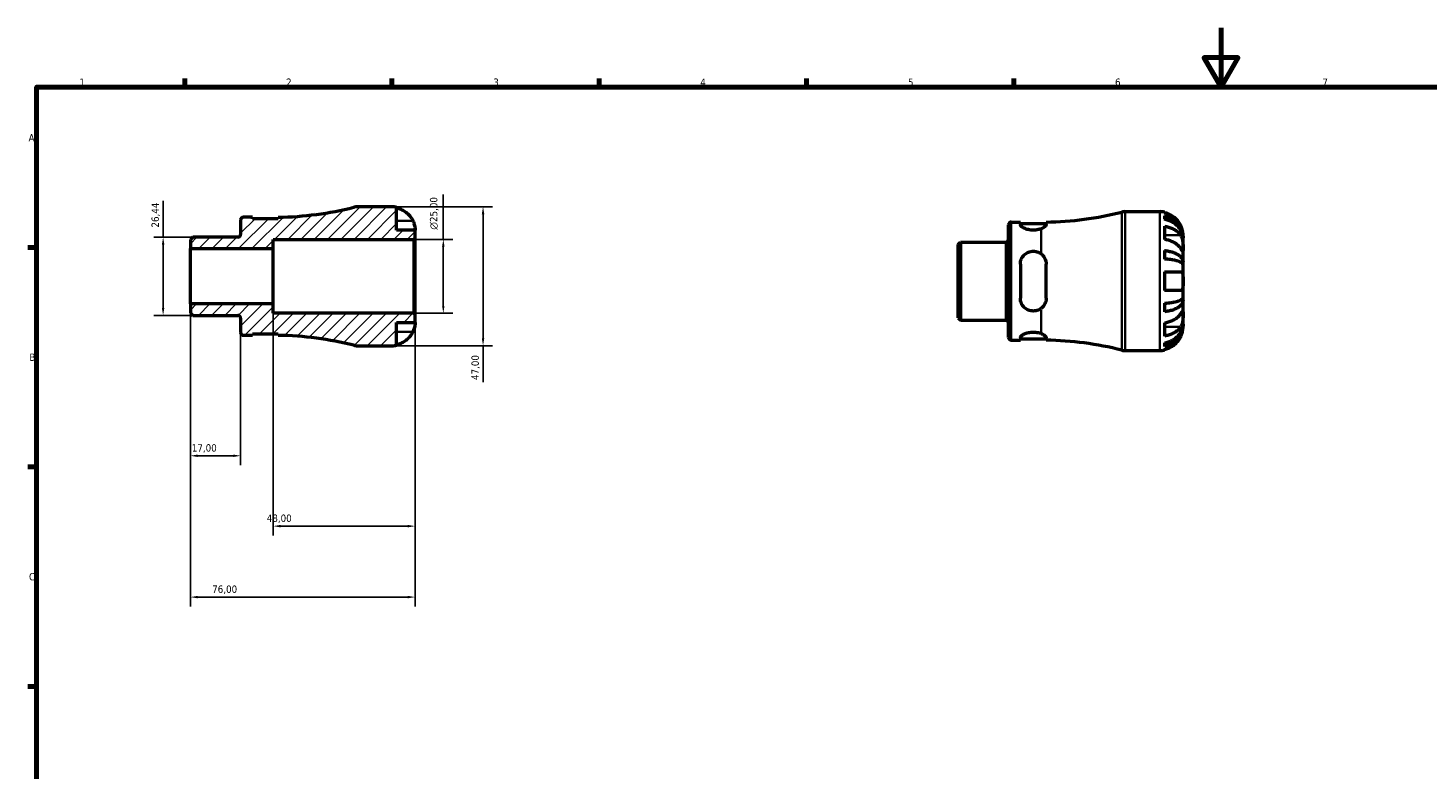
# Model space of a CAD drawing. Header units: millimetres. Extents: x 0 to 902, y 0 to 594.
# Tile 3 of 5: x 17 to 490, y 343 to 594. Entities that reach past the tile are written whole.
import ezdxf

# ---------------------------------------------------------------- set-up
doc = ezdxf.new("R2010")
doc.units = ezdxf.units.MM
for name, color, linetype, lineweight in [('Border (ISO)', 7, 'Continuous', 70), ('Dimension (ISO)', 7, 'Continuous', 25), ('Hatch (ISO)', 7, 'Continuous', 18), ('Visible (ISO)', 7, 'Continuous', 50), ('Visible Narrow (ISO)', 7, 'Continuous', 35)]:
    doc.layers.add(name, color=color, linetype=linetype, lineweight=lineweight)
doc.styles.add('Note Text (ISO)', font='tahoma.ttf')
doc.dimstyles.new('Default (ISO)', dxfattribs={"dimtxt": 2.5, "dimasz": 2.5, "dimexe": 3.175, "dimexo": 0, "dimgap": 0.762, "dimtad": 1, "dimrnd": 1e-08, "dimzin": 0, "dimtxsty": 'Note Text (ISO)', "dimcen": 0.09, "dimdle": 10, "dimclrd": 256, "dimclre": 256, "dimclrt": 232, "dimazin": 0, "dimtfac": 1.40208, "dimtmove": 0, "dimatfit": 3, "dimfxl": 1, "dimtolj": 1, "dimtzin": 0, "dimlwd": -1, "dimlwe": -1, "dimarcsym": 0})

# ---------------------------------------------------------------- blocks, each defined once
blk = doc.blocks.new('Borders Default Border')
at = {"layer": 'Border (ISO)'}
for p, q in [((70.08, 574), (70.08, 576.9)), ((140.17, 574), (140.17, 576.9)), ((210.25, 574), (210.25, 576.9)), ((280.33, 574), (280.33, 576.9)), ((350.42, 574), (350.42, 576.9)), ((20, 519.75), (17.1, 519.75)), ((20, 445.5), (17.1, 445.5)), ((20, 371.25), (17.1, 371.25))]:
    blk.add_line(p, q, dxfattribs=at)
at = {"layer": 'Border (ISO)', "flags": 128}
for points in [[(420.5, 594), (420.5, 574), (414.73, 584), (426.27, 584), (420.5, 574)], [(20, 20), (20, 574), (821, 574), (821, 20), (20, 20)]]:
    blk.add_lwpolyline(points, dxfattribs=at)
at = {"layer": 'Border (ISO)', "color": 232, "true_color": 0xca0064, "char_height": 2.5, "attachment_point": 7, "style": 'Note Text (ISO)'}
for s, insert in [('1', (34.48, 574.4)), ('2', (104.37, 574.4)), ('3', (174.43, 574.35)), ('4', (244.42, 574.4)), ('5', (314.64, 574.35)), ('6', (384.66, 574.35)), ('7', (454.77, 574.4)), ('A', (17.29, 555.62)), ('B', (17.59, 481.37)), ('C', (17.43, 407.08))]:
    blk.add_mtext(s, dxfattribs=dict(at, insert=insert))
blk = doc.blocks.new('*D7')
at = {"layer": 'Defpoints', "color": 0, "transparency": 16777216}
for p in [(62.79, 523.22), (72.79, 523.22), (72.79, 496.78)]:
    blk.add_point(p, dxfattribs=at)
at = {"layer": 'Dimension (ISO)', "transparency": 16777216}
for p, q in [((62.79, 523.22), (62.79, 535.53)), ((72.79, 523.22), (59.62, 523.22)), ((62.79, 499.28), (62.79, 520.72)), ((72.79, 496.78), (59.62, 496.78))]:
    blk.add_line(p, q, dxfattribs=at)
for points in [[(62.38, 520.72), (63.21, 520.72), (62.79, 523.22)], [(62.38, 499.28), (63.21, 499.28), (62.79, 496.78)]]:
    blk.add_solid(points, dxfattribs=at)
at = {"layer": 'Dimension (ISO)', "color": 232, "true_color": 0xca0064, "transparency": 16777216, "insert": (58.86, 526.48), "char_height": 2.5, "attachment_point": 1, "rotation": 90, "style": 'Note Text (ISO)'}
blk.add_mtext('\\A1;26,44', dxfattribs=at)
blk = doc.blocks.new('*D8')
at = {"layer": 'Defpoints', "color": 0, "transparency": 16777216}
for p in [(100, 500.62), (148, 497.03), (100, 425.47)]:
    blk.add_point(p, dxfattribs=at)
at = {"layer": 'Dimension (ISO)', "transparency": 16777216}
for p, q in [((100, 500.62), (100, 422.29)), ((148, 497.03), (148, 422.29)), ((145.5, 425.47), (102.5, 425.47))]:
    blk.add_line(p, q, dxfattribs=at)
for points in [[(102.5, 425.89), (102.5, 425.05), (100, 425.47)], [(145.5, 425.89), (145.5, 425.05), (148, 425.47)]]:
    blk.add_solid(points, dxfattribs=at)
at = {"layer": 'Dimension (ISO)', "color": 232, "true_color": 0xca0064, "transparency": 16777216, "insert": (97.83, 429.41), "char_height": 2.5, "attachment_point": 1, "style": 'Note Text (ISO)'}
blk.add_mtext('\\A1;48,00', dxfattribs=at)
blk = doc.blocks.new('*D9')
at = {"layer": 'Defpoints', "color": 0, "transparency": 16777216}
for p in [(147.53, 522.5), (157.53, 522.5), (147.53, 497.5)]:
    blk.add_point(p, dxfattribs=at)
at = {"layer": 'Dimension (ISO)', "transparency": 16777216}
for p, q in [((157.53, 522.5), (157.53, 537.63)), ((147.53, 522.5), (160.7, 522.5)), ((157.53, 500), (157.53, 520)), ((147.53, 497.5), (160.7, 497.5))]:
    blk.add_line(p, q, dxfattribs=at)
for points in [[(157.11, 520), (157.95, 520), (157.53, 522.5)], [(157.11, 500), (157.95, 500), (157.53, 497.5)]]:
    blk.add_solid(points, dxfattribs=at)
at = {"layer": 'Dimension (ISO)', "color": 232, "true_color": 0xca0064, "transparency": 16777216, "insert": (153.01, 525.76), "char_height": 2.5, "attachment_point": 1, "rotation": 90, "style": 'Note Text (ISO)'}
blk.add_mtext('\\A1;\\fAIGDT|b0|i0;\\H2.5000;\\ln\\fTahoma|b0|i0;\\H2.5000;25,00', dxfattribs=at)
blk = doc.blocks.new('*D10')
at = {"layer": 'Defpoints', "color": 0, "transparency": 16777216}
for p in [(140.12, 533.5), (140.12, 486.5), (170.97, 486.5)]:
    blk.add_point(p, dxfattribs=at)
at = {"layer": 'Dimension (ISO)', "transparency": 16777216}
for p, q in [((140.12, 533.5), (174.15, 533.5)), ((170.97, 531), (170.97, 489)), ((140.12, 486.5), (174.15, 486.5)), ((170.97, 486.5), (170.97, 474.13))]:
    blk.add_line(p, q, dxfattribs=at)
for points in [[(170.55, 531), (171.39, 531), (170.97, 533.5)], [(170.55, 489), (171.39, 489), (170.97, 486.5)]]:
    blk.add_solid(points, dxfattribs=at)
at = {"layer": 'Dimension (ISO)', "color": 232, "true_color": 0xca0064, "transparency": 16777216, "insert": (167.04, 474.9), "char_height": 2.5, "attachment_point": 1, "rotation": 90, "style": 'Note Text (ISO)'}
blk.add_mtext('\\A1;47,00', dxfattribs=at)
blk = doc.blocks.new('*D12')
at = {"layer": 'Defpoints', "color": 0, "transparency": 16777216}
for p in [(72, 500.62), (89, 490.95), (72, 449.27)]:
    blk.add_point(p, dxfattribs=at)
at = {"layer": 'Dimension (ISO)', "transparency": 16777216}
for p, q in [((72, 500.62), (72, 446.09)), ((89, 490.95), (89, 446.09)), ((86.5, 449.27), (74.5, 449.27))]:
    blk.add_line(p, q, dxfattribs=at)
for points in [[(74.5, 449.69), (74.5, 448.85), (72, 449.27)], [(86.5, 449.69), (86.5, 448.85), (89, 449.27)]]:
    blk.add_solid(points, dxfattribs=at)
at = {"layer": 'Dimension (ISO)', "color": 232, "true_color": 0xca0064, "transparency": 16777216, "insert": (72.48, 453.2), "char_height": 2.5, "attachment_point": 1, "style": 'Note Text (ISO)'}
blk.add_mtext('\\A1;17,00', dxfattribs=at)
blk = doc.blocks.new('*D13')
at = {"layer": 'Defpoints', "color": 0, "transparency": 16777216}
for p in [(72, 500.62), (148, 497.03), (72, 401.47)]:
    blk.add_point(p, dxfattribs=at)
at = {"layer": 'Dimension (ISO)', "transparency": 16777216}
for p, q in [((72, 500.62), (72, 398.3)), ((148, 497.03), (148, 398.3)), ((145.5, 401.47), (74.5, 401.47))]:
    blk.add_line(p, q, dxfattribs=at)
for points in [[(74.5, 401.89), (74.5, 401.05), (72, 401.47)], [(145.5, 401.89), (145.5, 401.05), (148, 401.47)]]:
    blk.add_solid(points, dxfattribs=at)
at = {"layer": 'Dimension (ISO)', "color": 232, "true_color": 0xca0064, "transparency": 16777216, "insert": (79.38, 405.4), "char_height": 2.5, "attachment_point": 1, "style": 'Note Text (ISO)'}
blk.add_mtext('\\A1;76,00', dxfattribs=at)

msp = doc.modelspace()

# ---------------------------------------------------------------- hatches: boundary and pattern name
at = {"layer": 'Hatch (ISO)'}
h = msp.add_hatch(dxfattribs=at)
h.set_pattern_fill('ANSI31', color=256, scale=25.4, style=0)
h.set_pattern_definition([(45, (0, 0), (-2.245064, 2.245064), [])])
edge = h.paths.add_edge_path()
edge.add_line((71.999, 497.573), (72.792, 496.779))
edge.add_line((72.792, 496.779), (88.074, 496.779))
edge.add_ellipse((88.074, 495.854), major_axis=(0, 0.925), ratio=1, start_angle=270, end_angle=360, ccw=False)
edge.add_line((88.999, 495.854), (88.999, 490.95))
edge.add_ellipse((89.924, 490.95), major_axis=(-0.925, 0), ratio=1, start_angle=0, end_angle=90)
edge.add_line((89.924, 490.025), (92.987, 490.025))
edge.add_line((92.987, 490.025), (92.987, 490.525))
edge.add_line((92.987, 490.525), (101.737, 490.525))
edge.add_line((101.737, 490.525), (101.737, 490.011))
edge.add_ellipse((99.999, 378.324), major_axis=(1.738, 111.687), ratio=1, start_angle=346.75479, end_angle=360, ccw=False)
edge.add_ellipse((128.428, 491.2), major_axis=(-1.148, -4.558), ratio=1, start_angle=0, end_angle=14.13648)
edge.add_line((128.428, 486.5), (140.124, 486.5))
edge.add_ellipse((140.124, 494.375), major_axis=(0, -7.875), ratio=1, start_angle=0, end_angle=11.53696)
edge.add_line((141.699, 486.659), (141.699, 494.375))
edge.add_line((141.699, 494.375), (147.999, 494.375))
edge.add_line((147.999, 494.375), (147.999, 497.03))
edge.add_line((147.999, 497.03), (147.529, 497.5))
edge.add_line((147.529, 497.5), (99.999, 497.5))
edge.add_line((99.999, 497.5), (99.999, 500.625))
edge.add_line((99.999, 500.625), (71.999, 500.625))
edge.add_line((71.999, 500.625), (71.999, 497.573))
edge = h.paths.add_edge_path()
edge.add_line((72.792, 523.221), (71.999, 522.427))
edge.add_line((71.999, 522.427), (71.999, 519.375))
edge.add_line((71.999, 519.375), (99.999, 519.375))
edge.add_line((99.999, 519.375), (99.999, 522.5))
edge.add_line((99.999, 522.5), (147.529, 522.5))
edge.add_line((147.529, 522.5), (147.999, 522.97))
edge.add_line((147.999, 522.97), (147.999, 525.625))
edge.add_line((147.999, 525.625), (141.699, 525.625))
edge.add_line((141.699, 525.625), (141.699, 533.341))
edge.add_ellipse((140.124, 525.625), major_axis=(1.575, 7.716), ratio=1, start_angle=0, end_angle=11.53696)
edge.add_line((140.124, 533.5), (128.428, 533.5))
edge.add_ellipse((128.428, 528.8), major_axis=(0, 4.7), ratio=1, start_angle=0, end_angle=14.13648)
edge.add_ellipse((99.999, 641.676), major_axis=(27.281, -108.318), ratio=1, start_angle=346.75479, end_angle=360, ccw=False)
edge.add_line((101.737, 529.989), (101.737, 529.475))
edge.add_line((101.737, 529.475), (92.987, 529.475))
edge.add_line((92.987, 529.475), (92.987, 529.975))
edge.add_line((92.987, 529.975), (89.924, 529.975))
edge.add_ellipse((89.924, 529.05), major_axis=(0, 0.925), ratio=1, start_angle=0, end_angle=90)
edge.add_line((88.999, 529.05), (88.999, 524.145))
edge.add_ellipse((88.074, 524.145), major_axis=(0.925, 0), ratio=1, start_angle=270, end_angle=360, ccw=False)
edge.add_line((88.074, 523.221), (72.792, 523.221))

# ---------------------------------------------------------------- linework, layer by layer
at = {"layer": 'Visible (ISO)'}
for p, q in [((140.124, 533.5), (128.428, 533.5)), ((141.699, 525.625), (141.699, 533.341)), ((388.083, 531.866), (399.779, 531.866)), ((401.354, 531.707), (401.354, 531.493)), ((401.354, 530.485), (401.354, 529.277)), ((88.999, 529.05), (88.999, 524.145)), ((92.987, 529.975), (89.924, 529.975)), ((92.987, 529.475), (92.987, 529.975)), ((101.737, 529.475), (92.987, 529.475)), ((101.737, 529.989), (101.737, 529.475)), ((147.999, 525.625), (141.699, 525.625)), ((147.999, 522.97), (147.999, 525.625)), ((348.654, 489.316), (348.654, 527.416)), ((349.579, 528.341), (352.642, 528.341)), ((352.642, 528.341), (352.642, 527.495)), ((352.642, 527.841), (361.392, 527.841)), ((361.392, 527.509), (361.392, 528.354)), ((401.354, 526.947), (401.354, 522.492)), ((72.792, 523.221), (71.999, 522.427)), ((71.999, 522.427), (71.999, 519.375)), ((88.074, 523.221), (72.792, 523.221)), ((99.999, 519.375), (99.999, 522.5)), ((99.999, 522.5), (147.529, 522.5)), ((147.529, 522.5), (147.999, 522.97)), ((147.529, 522.5), (147.529, 497.5)), ((147.999, 497.03), (147.999, 522.97)), ((331.654, 520.793), (332.447, 521.586)), ((331.654, 495.939), (331.654, 520.793)), ((332.447, 521.586), (347.729, 521.586)), ((332.447, 521.586), (332.447, 495.145)), ((407.654, 522.985), (407.642, 522.985)), ((407.654, 522.985), (407.654, 523.991)), ((407.654, 522.603), (407.654, 522.985)), ((407.654, 519.414), (407.654, 522.603)), ((71.999, 519.375), (99.999, 519.375)), ((71.999, 500.625), (71.999, 519.375)), ((99.999, 500.625), (99.999, 519.375)), ((401.354, 518.735), (401.354, 515.82)), ((407.654, 514.804), (407.654, 519.414)), ((352.642, 514.116), (352.642, 502.616)), ((361.392, 502.616), (361.392, 514.116)), ((401.354, 511.516), (401.354, 505.216)), ((407.654, 514.804), (406.745, 514.804)), ((407.654, 513.88), (407.654, 514.804)), ((407.654, 508.366), (407.654, 513.88)), ((407.654, 502.851), (407.654, 508.366)), ((407.654, 501.928), (406.745, 501.928)), ((407.654, 501.928), (407.654, 502.851)), ((407.654, 497.317), (407.654, 501.928)), ((99.999, 500.625), (71.999, 500.625)), ((71.999, 500.625), (71.999, 497.573)), ((71.999, 497.573), (72.792, 496.779)), ((99.999, 497.5), (99.999, 500.625)), ((147.529, 497.5), (99.999, 497.5)), ((147.999, 497.03), (147.529, 497.5)), ((401.354, 500.912), (401.354, 497.996)), ((407.654, 494.129), (407.654, 497.317)), ((72.792, 496.779), (88.074, 496.779)), ((88.999, 495.854), (88.999, 490.95)), ((141.699, 486.659), (141.699, 494.375)), ((141.699, 494.375), (147.999, 494.375)), ((147.999, 494.375), (147.999, 497.03)), ((331.654, 495.939), (332.447, 495.145)), ((332.447, 495.145), (347.729, 495.145)), ((401.354, 494.24), (401.354, 489.785)), ((407.654, 493.746), (407.642, 493.746)), ((407.654, 493.746), (407.654, 494.129)), ((407.654, 492.741), (407.654, 493.746)), ((89.924, 490.025), (92.987, 490.025)), ((92.987, 490.025), (92.987, 490.525)), ((92.987, 490.525), (101.737, 490.525)), ((101.737, 490.525), (101.737, 490.011)), ((349.579, 488.391), (352.642, 488.391)), ((352.642, 489.236), (352.642, 488.391)), ((352.642, 488.891), (361.392, 488.891)), ((361.392, 488.377), (361.392, 489.222)), ((128.428, 486.5), (140.124, 486.5)), ((388.083, 484.866), (399.779, 484.866)), ((401.354, 487.455), (401.354, 486.247)), ((401.354, 485.238), (401.354, 485.025))]:
    msp.add_line(p, q, dxfattribs=at)
for centre, radius, start, end in [((99.999, 641.676), 111.701, 270.89127, 284.13648), ((128.428, 528.8), 4.7, 90, 104.13648), ((140.124, 525.625), 7.875, 78.46304, 90), ((359.654, 640.042), 111.701, 270.89127, 284.13648), ((388.083, 527.166), 4.7, 90, 104.13648), ((399.779, 523.991), 7.875, 78.46304, 90), ((89.924, 529.05), 0.925, 90, 180), ((349.579, 527.416), 0.925, 90, 180), ((88.074, 524.145), 0.925, 270, 0), ((347.729, 522.511), 0.925, 270, 0), ((88.074, 495.854), 0.925, 0, 90), ((347.729, 494.22), 0.925, 0, 90), ((89.924, 490.95), 0.925, 180, 270), ((99.999, 378.324), 111.701, 75.86352, 89.10873), ((349.579, 489.316), 0.925, 180, 270), ((359.654, 376.69), 111.701, 75.86352, 89.10873), ((128.428, 491.2), 4.7, 255.86352, 270), ((140.124, 494.375), 7.875, 270, 281.53696), ((388.083, 489.566), 4.7, 255.86352, 270), ((399.779, 492.741), 7.875, 270, 281.53696)]:
    msp.add_arc(centre, radius, start, end, dxfattribs=at)
for points, knots in [([(141.699, 533.127), (142.201, 533.024), (142.691, 532.869), (143.574, 532.501), (144.046, 532.253), (144.926, 531.661), (145.335, 531.318), (146.023, 530.625), (146.366, 530.211), (146.874, 529.445), (147.063, 529.108), (147.221, 528.775)], [0.14941001, 0.14941001, 0.14941001, 0.14941001, 0.29044502, 0.29044502, 0.43634177, 0.43634177, 0.58223851, 0.58223851, 0.72934673, 0.72934673, 0.83526259, 0.83526259, 0.83526259, 0.83526259]), ([(406.876, 527.141), (406.718, 527.474), (406.53, 527.811), (406.021, 528.577), (405.678, 528.991), (404.99, 529.684), (404.581, 530.027), (403.701, 530.618), (403.229, 530.867), (402.346, 531.235), (401.856, 531.39), (401.354, 531.493)], [3.89239507, 3.89239507, 3.89239507, 3.89239507, 3.99831093, 3.99831093, 4.14541915, 4.14541915, 4.2913159, 4.2913159, 4.43721264, 4.43721264, 4.57824766, 4.57824766, 4.57824766, 4.57824766]), ([(401.354, 530.485), (401.859, 530.384), (402.352, 530.234), (403.238, 529.878), (403.71, 529.638), (404.591, 529.068), (405, 528.737), (405.688, 528.07), (406.029, 527.672), (406.619, 526.817), (406.866, 526.358), (407.239, 525.485), (407.399, 524.989), (407.606, 523.976), (407.654, 523.459), (407.654, 522.985)], [0.1494024, 0.1494024, 0.1494024, 0.1494024, 0.2912498, 0.2912498, 0.4370651, 0.4370651, 0.5828803, 0.5828803, 0.7290354, 0.7290354, 0.8751905, 0.8751905, 1.0219149, 1.0219149, 1.1686392, 1.1686392, 1.1686392, 1.1686392]), ([(147.221, 528.775), (147.283, 528.644), (147.342, 528.512), (147.478, 528.186), (147.551, 527.994), (147.682, 527.605), (147.739, 527.41), (147.854, 526.961), (147.9, 526.719), (147.972, 526.235), (147.987, 526.018), (148.001, 525.708), (147.999, 525.625), (147.999, 525.625)], [-0.50816407, -0.50816407, -0.50816407, -0.50816407, -0.46460526, -0.46460526, -0.40154747, -0.40154747, -0.3356183, -0.3356183, -0.24286964, -0.24286964, -0.12490659, -0.12490659, 0, 0, 0, 0]), ([(359.654, 526.075), (359.363, 525.96), (359.033, 525.855), (358.152, 525.651), (357.57, 525.585), (357.017, 525.585), (356.464, 525.585), (355.882, 525.651), (354.824, 525.896), (354.347, 526.072), (353.569, 526.447), (353.222, 526.675), (352.759, 527.114), (352.642, 527.324), (352.642, 527.495)], [-0.27643246, -0.27643246, -0.27643246, -0.27643246, -0.16590573, -0.16590573, 0, 0, 0, 0.16590573, 0.16590573, 0.33181146, 0.33181146, 0.51000104, 0.51000104, 0.68819062, 0.68819062, 0.68819062, 0.68819062]), ([(361.392, 527.509), (361.392, 527.482), (361.389, 527.454), (361.377, 527.394), (361.367, 527.36), (361.325, 527.254), (361.281, 527.179), (361.069, 526.902), (360.818, 526.688), (360.246, 526.338), (359.968, 526.199), (359.654, 526.075)], [-0.42849548, -0.42849548, -0.42849548, -0.42849548, -0.40016591, -0.40016591, -0.36811318, -0.36811318, -0.2996935, -0.2996935, -0.1238628, -0.1238628, -0.00002153, -0.00002153, -0.00002153, -0.00002153]), ([(407.654, 522.603), (407.654, 523.024), (407.606, 523.484), (407.399, 524.386), (407.239, 524.827), (406.866, 525.604), (406.619, 526.012), (406.029, 526.774), (405.688, 527.128), (405, 527.721), (404.591, 528.016), (403.71, 528.524), (403.238, 528.737), (402.352, 529.054), (401.859, 529.188), (401.354, 529.277)], [3.5133937, 3.5133937, 3.5133937, 3.5133937, 3.6601181, 3.6601181, 3.8068425, 3.8068425, 3.9529976, 3.9529976, 4.0991526, 4.0991526, 4.2449679, 4.2449679, 4.3907831, 4.3907831, 4.5326305, 4.5326305, 4.5326305, 4.5326305]), ([(401.354, 526.947), (401.856, 526.874), (402.346, 526.764), (403.229, 526.504), (403.701, 526.328), (404.581, 525.91), (404.99, 525.667), (405.678, 525.178), (406.021, 524.885), (406.53, 524.343), (406.718, 524.105), (406.876, 523.869)], [0.14941001, 0.14941001, 0.14941001, 0.14941001, 0.29044502, 0.29044502, 0.43634177, 0.43634177, 0.58223851, 0.58223851, 0.72934673, 0.72934673, 0.83526259, 0.83526259, 0.83526259, 0.83526259]), ([(407.654, 523.991), (407.654, 523.991), (407.654, 524.014), (407.653, 524.108), (407.652, 524.182), (407.638, 524.451), (407.618, 524.694), (407.533, 525.205), (407.483, 525.441), (407.365, 525.879), (407.306, 526.07), (407.169, 526.459), (407.092, 526.657), (406.965, 526.95), (406.921, 527.046), (406.876, 527.141)], [-2.17667965, -2.17667965, -2.17667965, -2.17667965, -2.11086653, -2.11086653, -2.04055216, -2.04055216, -1.91738302, -1.91738302, -1.82942275, -1.82942275, -1.76558177, -1.76558177, -1.70117883, -1.70117883, -1.66961913, -1.66961913, -1.66961913, -1.66961913]), ([(406.876, 519.414), (406.718, 519.65), (406.53, 519.888), (406.021, 520.43), (405.678, 520.723), (404.99, 521.213), (404.581, 521.455), (403.701, 521.873), (403.229, 522.049), (402.346, 522.309), (401.856, 522.419), (401.354, 522.492)], [3.89239507, 3.89239507, 3.89239507, 3.89239507, 3.99831093, 3.99831093, 4.14541915, 4.14541915, 4.2913159, 4.2913159, 4.43721264, 4.43721264, 4.57824766, 4.57824766, 4.57824766, 4.57824766]), ([(406.876, 523.869), (406.934, 523.783), (406.989, 523.691), (407.126, 523.436), (407.201, 523.264), (407.336, 522.891), (407.394, 522.69), (407.509, 522.191), (407.555, 521.89), (407.627, 521.194), (407.642, 520.806), (407.656, 520.058), (407.654, 519.709), (407.654, 519.414)], [-0.50766593, -0.50766593, -0.50766593, -0.50766593, -0.46718991, -0.46718991, -0.40200215, -0.40200215, -0.33506637, -0.33506637, -0.24300458, -0.24300458, -0.12488859, -0.12488859, 0, 0, 0, 0]), ([(352.642, 514.116), (352.642, 514.685), (352.759, 515.282), (353.222, 516.373), (353.569, 516.867), (354.347, 517.621), (354.824, 517.944), (355.882, 518.38), (356.464, 518.491), (357.57, 518.491), (358.152, 518.38), (359.033, 518.017), (359.363, 517.826), (359.654, 517.606)], [0.66656863, 0.66656863, 0.66656863, 0.66656863, 0.84475821, 0.84475821, 1.02294779, 1.02294779, 1.18885352, 1.18885352, 1.35475925, 1.35475925, 1.52066497, 1.52066497, 1.6311917, 1.6311917, 1.6311917, 1.6311917]), ([(359.654, 517.606), (360.129, 517.248), (360.521, 516.8), (361.016, 515.937), (361.17, 515.552), (361.316, 514.952), (361.35, 514.75), (361.384, 514.403), (361.392, 514.26), (361.392, 514.116)], [-0.42931297, -0.42931297, -0.42931297, -0.42931297, -0.24174979, -0.24174979, -0.10996763, -0.10996763, -0.04512832, -0.04512832, 0, 0, 0, 0]), ([(401.354, 518.735), (401.859, 518.683), (402.352, 518.604), (403.238, 518.418), (403.71, 518.292), (404.591, 517.993), (405, 517.819), (405.688, 517.47), (406.029, 517.261), (406.619, 516.813), (406.866, 516.572), (407.239, 516.114), (407.399, 515.854), (407.606, 515.323), (407.654, 515.052), (407.654, 514.804)], [0.1494024, 0.1494024, 0.1494024, 0.1494024, 0.2912498, 0.2912498, 0.4370651, 0.4370651, 0.5828803, 0.5828803, 0.7290354, 0.7290354, 0.8751905, 0.8751905, 1.0219149, 1.0219149, 1.1686392, 1.1686392, 1.1686392, 1.1686392]), ([(407.654, 519.414), (407.654, 519.259), (407.654, 519.12), (407.653, 518.872), (407.652, 518.766), (407.639, 518.568), (407.624, 518.503), (407.559, 518.484), (407.512, 518.522), (407.395, 518.663), (407.336, 518.742), (407.201, 518.934), (407.126, 519.044), (406.989, 519.246), (406.934, 519.328), (406.876, 519.414)], [0, 0, 0, 0, 0.06608139, 0.06608139, 0.13667451, 0.13667451, 0.23873403, 0.23873403, 0.33457773, 0.33457773, 0.40157847, 0.40157847, 0.46685307, 0.46685307, 0.50745344, 0.50745344, 0.50745344, 0.50745344]), ([(407.654, 513.88), (407.654, 514.003), (407.606, 514.136), (407.399, 514.398), (407.239, 514.527), (406.866, 514.753), (406.619, 514.871), (406.029, 515.092), (405.688, 515.195), (405, 515.368), (404.591, 515.453), (403.71, 515.601), (403.238, 515.663), (402.352, 515.755), (401.859, 515.794), (401.354, 515.82)], [3.5133937, 3.5133937, 3.5133937, 3.5133937, 3.6601181, 3.6601181, 3.8068425, 3.8068425, 3.9529976, 3.9529976, 4.0991526, 4.0991526, 4.2449679, 4.2449679, 4.3907831, 4.3907831, 4.5326305, 4.5326305, 4.5326305, 4.5326305]), ([(401.354, 511.516), (401.856, 511.516), (402.346, 511.516), (403.229, 511.516), (403.701, 511.516), (404.581, 511.516), (404.99, 511.516), (405.678, 511.516), (406.021, 511.516), (406.53, 511.516), (406.718, 511.516), (406.876, 511.516)], [0.14941001, 0.14941001, 0.14941001, 0.14941001, 0.29044502, 0.29044502, 0.43634177, 0.43634177, 0.58223851, 0.58223851, 0.72934673, 0.72934673, 0.83526259, 0.83526259, 0.83526259, 0.83526259]), ([(406.876, 511.516), (406.938, 511.516), (406.997, 511.508), (407.133, 511.466), (407.206, 511.424), (407.337, 511.298), (407.394, 511.213), (407.509, 510.959), (407.556, 510.772), (407.627, 510.27), (407.642, 509.94), (407.656, 509.194), (407.654, 508.782), (407.654, 508.366)], [-0.50816407, -0.50816407, -0.50816407, -0.50816407, -0.46460526, -0.46460526, -0.40154747, -0.40154747, -0.3356183, -0.3356183, -0.24286964, -0.24286964, -0.12490659, -0.12490659, 0, 0, 0, 0]), ([(407.654, 508.366), (407.654, 508.146), (407.654, 507.928), (407.653, 507.484), (407.652, 507.261), (407.638, 506.675), (407.618, 506.341), (407.533, 505.864), (407.483, 505.698), (407.365, 505.472), (407.306, 505.397), (407.169, 505.284), (407.092, 505.247), (406.965, 505.22), (406.921, 505.216), (406.876, 505.216)], [-2.17667965, -2.17667965, -2.17667965, -2.17667965, -2.11086653, -2.11086653, -2.04055216, -2.04055216, -1.91738302, -1.91738302, -1.82942275, -1.82942275, -1.76558177, -1.76558177, -1.70117883, -1.70117883, -1.66961913, -1.66961913, -1.66961913, -1.66961913]), ([(359.654, 499.125), (359.363, 498.905), (359.033, 498.715), (358.152, 498.352), (357.57, 498.241), (357.017, 498.241), (356.464, 498.241), (355.882, 498.352), (354.824, 498.787), (354.347, 499.11), (353.569, 499.865), (353.222, 500.359), (352.759, 501.449), (352.642, 502.047), (352.642, 502.616)], [-0.27643246, -0.27643246, -0.27643246, -0.27643246, -0.16590573, -0.16590573, 0, 0, 0, 0.16590573, 0.16590573, 0.33181146, 0.33181146, 0.51000104, 0.51000104, 0.68819062, 0.68819062, 0.68819062, 0.68819062]), ([(361.392, 502.616), (361.392, 502.525), (361.389, 502.435), (361.377, 502.243), (361.367, 502.142), (361.325, 501.826), (361.281, 501.614), (361.069, 500.877), (360.818, 500.381), (360.246, 499.639), (359.968, 499.363), (359.654, 499.125)], [-0.42849548, -0.42849548, -0.42849548, -0.42849548, -0.40016591, -0.40016591, -0.36811318, -0.36811318, -0.2996935, -0.2996935, -0.1238628, -0.1238628, -0.00002153, -0.00002153, -0.00002153, -0.00002153]), ([(406.876, 505.216), (406.718, 505.216), (406.53, 505.216), (406.021, 505.216), (405.678, 505.216), (404.99, 505.216), (404.581, 505.216), (403.701, 505.216), (403.229, 505.216), (402.346, 505.216), (401.856, 505.216), (401.354, 505.216)], [3.89239507, 3.89239507, 3.89239507, 3.89239507, 3.99831093, 3.99831093, 4.14541915, 4.14541915, 4.2913159, 4.2913159, 4.43721264, 4.43721264, 4.57824766, 4.57824766, 4.57824766, 4.57824766]), ([(401.354, 500.912), (401.859, 500.938), (402.352, 500.977), (403.238, 501.069), (403.71, 501.131), (404.591, 501.278), (405, 501.364), (405.688, 501.536), (406.029, 501.639), (406.619, 501.861), (406.866, 501.979), (407.239, 502.205), (407.399, 502.333), (407.606, 502.595), (407.654, 502.729), (407.654, 502.851)], [0.1494024, 0.1494024, 0.1494024, 0.1494024, 0.2912498, 0.2912498, 0.4370651, 0.4370651, 0.5828803, 0.5828803, 0.7290354, 0.7290354, 0.8751905, 0.8751905, 1.0219149, 1.0219149, 1.1686392, 1.1686392, 1.1686392, 1.1686392]), ([(407.654, 501.928), (407.654, 501.679), (407.606, 501.408), (407.399, 500.877), (407.239, 500.617), (406.866, 500.159), (406.619, 499.919), (406.029, 499.47), (405.688, 499.262), (405, 498.912), (404.591, 498.739), (403.71, 498.44), (403.238, 498.314), (402.352, 498.128), (401.859, 498.049), (401.354, 497.996)], [3.5133937, 3.5133937, 3.5133937, 3.5133937, 3.6601181, 3.6601181, 3.8068425, 3.8068425, 3.9529976, 3.9529976, 4.0991526, 4.0991526, 4.2449679, 4.2449679, 4.3907831, 4.3907831, 4.5326305, 4.5326305, 4.5326305, 4.5326305]), ([(401.354, 494.24), (401.856, 494.313), (402.346, 494.423), (403.229, 494.682), (403.701, 494.858), (404.581, 495.277), (404.99, 495.519), (405.678, 496.009), (406.021, 496.302), (406.53, 496.844), (406.718, 497.082), (406.876, 497.317)], [0.14941001, 0.14941001, 0.14941001, 0.14941001, 0.29044502, 0.29044502, 0.43634177, 0.43634177, 0.58223851, 0.58223851, 0.72934673, 0.72934673, 0.83526259, 0.83526259, 0.83526259, 0.83526259]), ([(406.876, 497.317), (406.934, 497.403), (406.989, 497.486), (407.126, 497.687), (407.201, 497.798), (407.336, 497.989), (407.394, 498.068), (407.509, 498.206), (407.555, 498.245), (407.627, 498.232), (407.642, 498.152), (407.656, 497.845), (407.654, 497.612), (407.654, 497.317)], [-0.50766593, -0.50766593, -0.50766593, -0.50766593, -0.46718991, -0.46718991, -0.40200215, -0.40200215, -0.33506637, -0.33506637, -0.24300458, -0.24300458, -0.12488859, -0.12488859, 0, 0, 0, 0]), ([(407.654, 497.317), (407.654, 497.162), (407.654, 496.99), (407.653, 496.608), (407.652, 496.397), (407.639, 495.857), (407.624, 495.522), (407.559, 494.866), (407.512, 494.553), (407.395, 494.042), (407.336, 493.841), (407.201, 493.468), (407.126, 493.296), (406.989, 493.041), (406.934, 492.949), (406.876, 492.862)], [0, 0, 0, 0, 0.06608139, 0.06608139, 0.13667451, 0.13667451, 0.23873403, 0.23873403, 0.33457773, 0.33457773, 0.40157847, 0.40157847, 0.46685307, 0.46685307, 0.50745344, 0.50745344, 0.50745344, 0.50745344]), ([(147.999, 494.375), (147.999, 494.375), (147.999, 494.352), (147.998, 494.258), (147.997, 494.184), (147.983, 493.914), (147.963, 493.672), (147.878, 493.161), (147.828, 492.924), (147.709, 492.487), (147.651, 492.296), (147.514, 491.907), (147.437, 491.709), (147.31, 491.416), (147.266, 491.32), (147.221, 491.225)], [-2.17667965, -2.17667965, -2.17667965, -2.17667965, -2.11086653, -2.11086653, -2.04055216, -2.04055216, -1.91738302, -1.91738302, -1.82942275, -1.82942275, -1.76558177, -1.76558177, -1.70117883, -1.70117883, -1.66961913, -1.66961913, -1.66961913, -1.66961913]), ([(401.354, 487.455), (401.859, 487.544), (402.352, 487.678), (403.238, 487.994), (403.71, 488.208), (404.591, 488.716), (405, 489.01), (405.688, 489.604), (406.029, 489.958), (406.619, 490.719), (406.866, 491.127), (407.239, 491.905), (407.399, 492.346), (407.606, 493.247), (407.654, 493.708), (407.654, 494.129)], [0.1494024, 0.1494024, 0.1494024, 0.1494024, 0.2912498, 0.2912498, 0.4370651, 0.4370651, 0.5828803, 0.5828803, 0.7290354, 0.7290354, 0.8751905, 0.8751905, 1.0219149, 1.0219149, 1.1686392, 1.1686392, 1.1686392, 1.1686392]), ([(407.654, 493.746), (407.654, 493.273), (407.606, 492.756), (407.399, 491.743), (407.239, 491.247), (406.866, 490.373), (406.619, 489.915), (406.029, 489.059), (405.688, 488.662), (405, 487.995), (404.591, 487.664), (403.71, 487.093), (403.238, 486.853), (402.352, 486.498), (401.859, 486.347), (401.354, 486.247)], [3.5133937, 3.5133937, 3.5133937, 3.5133937, 3.6601181, 3.6601181, 3.8068425, 3.8068425, 3.9529976, 3.9529976, 4.0991526, 4.0991526, 4.2449679, 4.2449679, 4.3907831, 4.3907831, 4.5326305, 4.5326305, 4.5326305, 4.5326305]), ([(406.876, 492.862), (406.718, 492.627), (406.53, 492.389), (406.021, 491.847), (405.678, 491.554), (404.99, 491.064), (404.581, 490.822), (403.701, 490.404), (403.229, 490.228), (402.346, 489.968), (401.856, 489.858), (401.354, 489.785)], [3.89239507, 3.89239507, 3.89239507, 3.89239507, 3.99831093, 3.99831093, 4.14541915, 4.14541915, 4.2913159, 4.2913159, 4.43721264, 4.43721264, 4.57824766, 4.57824766, 4.57824766, 4.57824766]), ([(406.876, 489.591), (406.938, 489.722), (406.997, 489.854), (407.133, 490.179), (407.206, 490.372), (407.337, 490.761), (407.394, 490.955), (407.509, 491.404), (407.556, 491.646), (407.627, 492.13), (407.642, 492.347), (407.656, 492.658), (407.654, 492.741), (407.654, 492.741)], [-0.50816407, -0.50816407, -0.50816407, -0.50816407, -0.46460526, -0.46460526, -0.40154747, -0.40154747, -0.3356183, -0.3356183, -0.24286964, -0.24286964, -0.12490659, -0.12490659, 0, 0, 0, 0]), ([(147.221, 491.225), (147.063, 490.892), (146.874, 490.555), (146.366, 489.789), (146.023, 489.375), (145.335, 488.682), (144.926, 488.339), (144.046, 487.747), (143.574, 487.499), (142.691, 487.131), (142.201, 486.976), (141.699, 486.873)], [3.89239507, 3.89239507, 3.89239507, 3.89239507, 3.99831093, 3.99831093, 4.14541915, 4.14541915, 4.2913159, 4.2913159, 4.43721264, 4.43721264, 4.57824766, 4.57824766, 4.57824766, 4.57824766]), ([(352.642, 489.236), (352.642, 489.407), (352.759, 489.617), (353.222, 490.056), (353.569, 490.285), (354.347, 490.66), (354.824, 490.835), (355.882, 491.08), (356.464, 491.147), (357.57, 491.147), (358.152, 491.08), (359.033, 490.876), (359.363, 490.771), (359.654, 490.657)], [0.66656863, 0.66656863, 0.66656863, 0.66656863, 0.84475821, 0.84475821, 1.02294779, 1.02294779, 1.18885352, 1.18885352, 1.35475925, 1.35475925, 1.52066497, 1.52066497, 1.6311917, 1.6311917, 1.6311917, 1.6311917]), ([(359.654, 490.657), (360.129, 490.47), (360.521, 490.247), (361.016, 489.868), (361.17, 489.713), (361.316, 489.494), (361.35, 489.424), (361.384, 489.31), (361.392, 489.265), (361.392, 489.222)], [-0.42931297, -0.42931297, -0.42931297, -0.42931297, -0.24174979, -0.24174979, -0.10996763, -0.10996763, -0.04512832, -0.04512832, 0, 0, 0, 0]), ([(401.354, 485.238), (401.856, 485.342), (402.346, 485.497), (403.229, 485.865), (403.701, 486.113), (404.581, 486.705), (404.99, 487.048), (405.678, 487.74), (406.021, 488.154), (406.53, 488.921), (406.718, 489.258), (406.876, 489.591)], [0.14941001, 0.14941001, 0.14941001, 0.14941001, 0.29044502, 0.29044502, 0.43634177, 0.43634177, 0.58223851, 0.58223851, 0.72934673, 0.72934673, 0.83526259, 0.83526259, 0.83526259, 0.83526259])]:
    msp.add_open_spline(points, degree=3, knots=knots, dxfattribs=at)
at = {"layer": 'Visible Narrow (ISO)'}
for p, q in [((386.935, 485.296), (386.935, 531.436)), ((388.083, 531.576), (388.083, 485.155)), ((399.779, 485.155), (399.779, 531.576)), ((146.945, 528.775), (141.975, 528.775)), ((349.579, 528.095), (349.579, 488.637)), ((359.654, 518.141), (359.654, 525.785)), ((347.729, 495.308), (347.729, 521.424)), ((406.6, 523.869), (401.63, 523.869)), ((359.654, 490.946), (359.654, 498.59)), ((406.6, 492.862), (401.63, 492.862)), ((146.945, 491.225), (141.975, 491.225))]:
    msp.add_line(p, q, dxfattribs=at)

# ---------------------------------------------------------------- block references
msp.add_blockref('Borders Default Border', (0, 0))

# ---------------------------------------------------------------- dimensions: what is measured, and where the dimension line sits
at = {"layer": 'Dimension (ISO)'}
for base, p1, p2, angle, override, picture, middle in [((62.792, 523.221), (72.792, 496.779), (72.792, 523.221), 270, {"dimdec": 2, "dimtp": 0, "dimtm": 0, "dimtdec": 2, "dimtofl": 0, "dimatfit": 2}, '*D7', (62.792, 530.623)), ((170.971, 486.5), (140.124, 533.5), (140.124, 486.5), 90, {"dimdec": 2, "dimtp": 0, "dimtm": 0, "dimtdec": 2, "dimtofl": 0, "dimatfit": 2}, '*D10', (170.971, 479.067)), ((71.999, 449.27), (88.999, 490.95), (71.999, 500.625), 180, {"dimdec": 2, "dimtp": 0, "dimtm": 0, "dimtdec": 2, "dimtofl": 0, "dimatfit": 1}, '*D12', (76.499, 449.27)), ((71.999, 401.47), (147.999, 497.03), (71.999, 500.625), 180, {"dimdec": 2, "dimtp": 0, "dimtm": 0, "dimtdec": 2, "dimtofl": 0, "dimatfit": 1}, '*D13', (83.499, 401.47)), ((99.999, 425.47), (147.999, 497.03), (99.999, 500.625), 180, {"dimdec": 2, "dimtp": 0, "dimtm": 0, "dimtdec": 2, "dimtofl": 0, "dimatfit": 1}, '*D8', (101.999, 425.47))]:
    dim = msp.add_linear_dim(base=base, p1=p1, p2=p2, angle=angle, dimstyle='Default (ISO)', override=override, dxfattribs=at)
    dim.commit()
    dim.dimension.update_dxf_attribs({"geometry": picture, "text_midpoint": middle, "dimtype": 160})
dim = msp.add_linear_dim(base=(157.529, 522.5), p1=(147.529, 497.5), p2=(147.529, 522.5), angle=90, text='\\fAIGDT|b0|i0;\\H2.5000;\\ln\\fTahoma|b0|i0;\\H2.5000;<>', dimstyle='Default (ISO)', override={"dimdec": 2, "dimtp": 0, "dimtm": 0, "dimtdec": 2, "dimtofl": 0, "dimatfit": 2}, dxfattribs=at)
dim.commit()
dim.dimension.update_dxf_attribs({"geometry": '*D9', "text_midpoint": (157.529, 531.317), "dimtype": 160})

doc.saveas('drawing.dxf')
